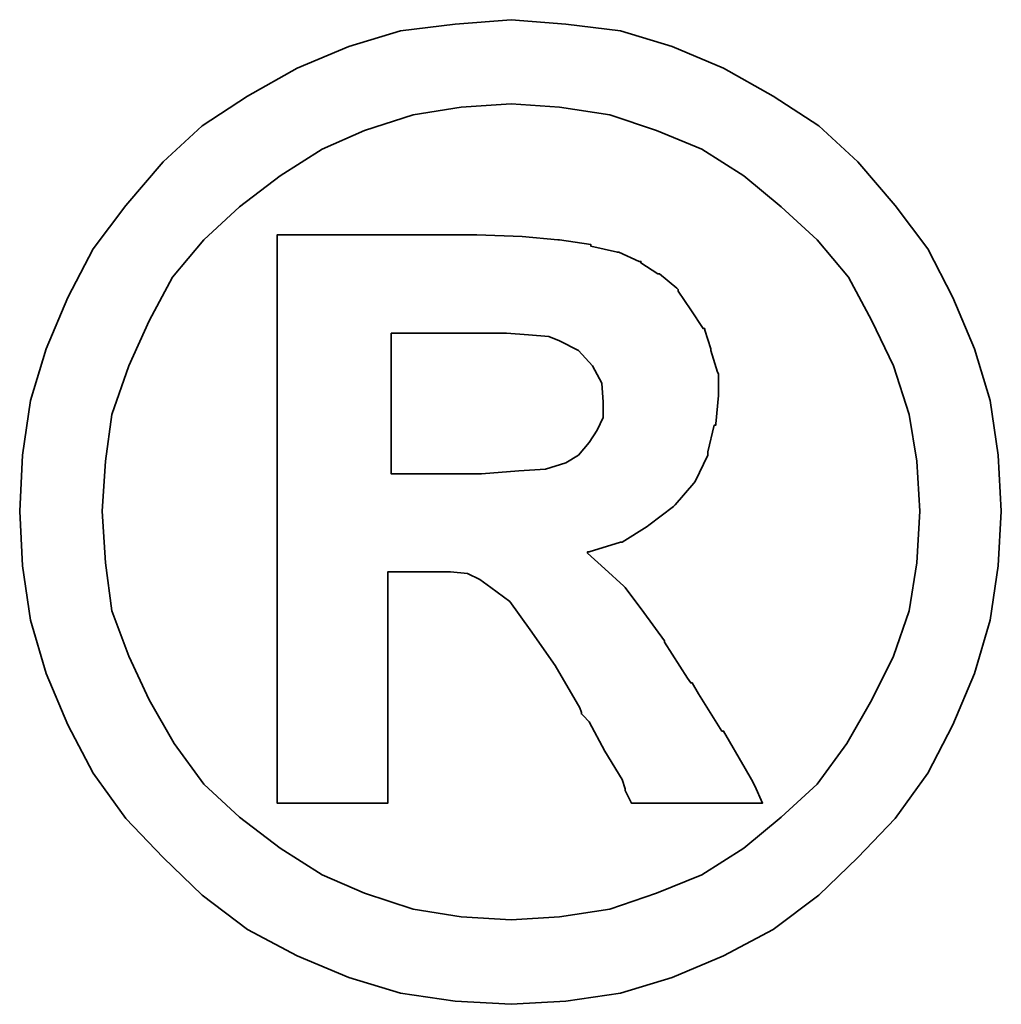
# Model space of a CAD drawing. Extents: x 46 to 555, y 175 to 372.
# Tile 48 of 49: x 378.28 to 380.05, y 278.14 to 279.92. Entities that reach past the tile are written whole.
import ezdxf

# ---------------------------------------------------------------- set-up
doc = ezdxf.new("R2010")
doc.units = 0
doc.header["$LTSCALE"] = 5
doc.header["$MEASUREMENT"] = 0
doc.layers.add('DIM', color=4, linetype='CONTINUOUS')
doc.layers.add('layer 1', color=7, linetype='CONTINUOUS')

# ---------------------------------------------------------------- blocks, each defined once
blk = doc.blocks.new('TBI MOTION logo(完整正式版)')
at = {"layer": 'layer 1', "color": 22, "lineweight": 35}
for points, knots in [([(81.20634, 4.98624), (81.20634, 4.98624), (81.18649, 5.32862), (81.18649, 5.32862), (81.18649, 5.32862), (81.18649, 5.32862), (81.13886, 5.66206), (81.13886, 5.66206), (81.13886, 5.66206), (81.13886, 5.66206), (81.04359, 5.97764), (81.04359, 5.97764), (81.04359, 5.97764), (81.04359, 5.97764), (80.91061, 6.29124), (80.91061, 6.29124), (80.91061, 6.29124), (80.91061, 6.29124), (80.75778, 6.58697), (80.75778, 6.58697), (80.75778, 6.58697), (80.75778, 6.58697), (80.5593, 6.85294), (80.5593, 6.85294), (80.5593, 6.85294), (80.5593, 6.85294), (80.33105, 7.1189), (80.33105, 7.1189), (80.33105, 7.1189), (80.33105, 7.1189), (80.09287, 7.33921), (80.09287, 7.33921), (80.09287, 7.33921), (80.09287, 7.33921), (79.815, 7.51982), (79.815, 7.51982), (79.815, 7.51982), (79.815, 7.51982), (79.51133, 7.69051), (79.51133, 7.69051), (79.51133, 7.69051), (79.51133, 7.69051), (79.19773, 7.8235), (79.19773, 7.8235), (79.19773, 7.8235), (79.19773, 7.8235), (78.88215, 7.91877), (78.88215, 7.91877), (78.88215, 7.91877), (78.88215, 7.91877), (78.54871, 7.95846), (78.54871, 7.95846), (78.54871, 7.95846), (78.54871, 7.95846), (78.21526, 7.98625), (78.21526, 7.98625), (78.21526, 7.98625), (78.21526, 7.98625), (77.87388, 7.95846), (77.87388, 7.95846), (77.87388, 7.95846), (77.87388, 7.95846), (77.54044, 7.91877), (77.54044, 7.91877), (77.54044, 7.91877), (77.54044, 7.91877), (77.22485, 7.8235), (77.22485, 7.8235), (77.22485, 7.8235), (77.22485, 7.8235), (76.91027, 7.69051), (76.91027, 7.69051), (76.91027, 7.69051), (76.91027, 7.69051), (76.6056, 7.51982), (76.6056, 7.51982), (76.6056, 7.51982), (76.6056, 7.51982), (76.32972, 7.33921), (76.32972, 7.33921), (76.32972, 7.33921), (76.32972, 7.33921), (76.09154, 7.1189), (76.09154, 7.1189), (76.09154, 7.1189), (76.09154, 7.1189), (75.86329, 6.85294), (75.86329, 6.85294), (75.86329, 6.85294), (75.86329, 6.85294), (75.66382, 6.58697), (75.66382, 6.58697), (75.66382, 6.58697), (75.66382, 6.58697), (75.51099, 6.29124), (75.51099, 6.29124), (75.51099, 6.29124), (75.51099, 6.29124), (75.37702, 5.97764), (75.37702, 5.97764), (75.37702, 5.97764), (75.37702, 5.97764), (75.28175, 5.66206), (75.28175, 5.66206), (75.28175, 5.66206), (75.28175, 5.66206), (75.23411, 5.32862), (75.23411, 5.32862), (75.23411, 5.32862), (75.23411, 5.32862), (75.21625, 4.98624), (75.21625, 4.98624), (75.21625, 4.98624), (75.21625, 4.98624), (75.23411, 4.6528), (75.23411, 4.6528), (75.23411, 4.6528), (75.23411, 4.6528), (75.28175, 4.32035), (75.28175, 4.32035), (75.28175, 4.32035), (75.28175, 4.32035), (75.37702, 3.99583), (75.37702, 3.99583), (75.37702, 3.99583), (75.37702, 3.99583), (75.51099, 3.68224), (75.51099, 3.68224), (75.51099, 3.68224), (75.51099, 3.68224), (75.66382, 3.38749), (75.66382, 3.38749), (75.66382, 3.38749), (75.66382, 3.38749), (75.86329, 3.10963), (75.86329, 3.10963), (75.86329, 3.10963), (75.86329, 3.10963), (76.09154, 2.87145), (76.09154, 2.87145), (76.09154, 2.87145), (76.09154, 2.87145), (76.32972, 2.6432), (76.32972, 2.6432), (76.32972, 2.6432), (76.32972, 2.6432), (76.6056, 2.43381), (76.6056, 2.43381), (76.6056, 2.43381), (76.6056, 2.43381), (76.91027, 2.27205), (76.91027, 2.27205), (76.91027, 2.27205), (76.91027, 2.27205), (77.22485, 2.13906), (77.22485, 2.13906), (77.22485, 2.13906), (77.22485, 2.13906), (77.54044, 2.0438), (77.54044, 2.0438), (77.54044, 2.0438), (77.54044, 2.0438), (77.87388, 1.99616), (77.87388, 1.99616), (77.87388, 1.99616), (77.87388, 1.99616), (78.21526, 1.97631), (78.21526, 1.97631), (78.21526, 1.97631), (78.21526, 1.97631), (78.54871, 1.99616), (78.54871, 1.99616), (78.54871, 1.99616), (78.54871, 1.99616), (78.88215, 2.0438), (78.88215, 2.0438), (78.88215, 2.0438), (78.88215, 2.0438), (79.19773, 2.13906), (79.19773, 2.13906), (79.19773, 2.13906), (79.19773, 2.13906), (79.51133, 2.27205), (79.51133, 2.27205), (79.51133, 2.27205), (79.51133, 2.27205), (79.815, 2.43381), (79.815, 2.43381), (79.815, 2.43381), (79.815, 2.43381), (80.09287, 2.6432), (80.09287, 2.6432), (80.09287, 2.6432), (80.09287, 2.6432), (80.33105, 2.87145), (80.33105, 2.87145), (80.33105, 2.87145), (80.33105, 2.87145), (80.5593, 3.10963), (80.5593, 3.10963), (80.5593, 3.10963), (80.5593, 3.10963), (80.75778, 3.38749), (80.75778, 3.38749), (80.75778, 3.38749), (80.75778, 3.38749), (80.91061, 3.68224), (80.91061, 3.68224), (80.91061, 3.68224), (80.91061, 3.68224), (81.04359, 3.99583), (81.04359, 3.99583), (81.04359, 3.99583), (81.04359, 3.99583), (81.13886, 4.32035), (81.13886, 4.32035), (81.13886, 4.32035), (81.13886, 4.32035), (81.18649, 4.6528), (81.18649, 4.6528), (81.18649, 4.6528), (81.18649, 4.6528), (81.20634, 4.98624), (81.20634, 4.98624)], [0, 0, 0, 0, 0.0178571, 0.0178571, 0.0178571, 0.0178571, 0.0357143, 0.0357143, 0.0357143, 0.0357143, 0.0535714, 0.0535714, 0.0535714, 0.0535714, 0.0714286, 0.0714286, 0.0714286, 0.0714286, 0.0892857, 0.0892857, 0.0892857, 0.0892857, 0.1071429, 0.1071429, 0.1071429, 0.1071429, 0.125, 0.125, 0.125, 0.125, 0.1428571, 0.1428571, 0.1428571, 0.1428571, 0.1607143, 0.1607143, 0.1607143, 0.1607143, 0.1785714, 0.1785714, 0.1785714, 0.1785714, 0.1964286, 0.1964286, 0.1964286, 0.1964286, 0.2142857, 0.2142857, 0.2142857, 0.2142857, 0.2321429, 0.2321429, 0.2321429, 0.2321429, 0.25, 0.25, 0.25, 0.25, 0.2678571, 0.2678571, 0.2678571, 0.2678571, 0.2857143, 0.2857143, 0.2857143, 0.2857143, 0.3035714, 0.3035714, 0.3035714, 0.3035714, 0.3214286, 0.3214286, 0.3214286, 0.3214286, 0.3392857, 0.3392857, 0.3392857, 0.3392857, 0.3571429, 0.3571429, 0.3571429, 0.3571429, 0.375, 0.375, 0.375, 0.375, 0.3928571, 0.3928571, 0.3928571, 0.3928571, 0.4107143, 0.4107143, 0.4107143, 0.4107143, 0.4285714, 0.4285714, 0.4285714, 0.4285714, 0.4464286, 0.4464286, 0.4464286, 0.4464286, 0.4642857, 0.4642857, 0.4642857, 0.4642857, 0.4821429, 0.4821429, 0.4821429, 0.4821429, 0.5, 0.5, 0.5, 0.5, 0.5178571, 0.5178571, 0.5178571, 0.5178571, 0.5357143, 0.5357143, 0.5357143, 0.5357143, 0.5535714, 0.5535714, 0.5535714, 0.5535714, 0.5714286, 0.5714286, 0.5714286, 0.5714286, 0.5892857, 0.5892857, 0.5892857, 0.5892857, 0.6071429, 0.6071429, 0.6071429, 0.6071429, 0.625, 0.625, 0.625, 0.625, 0.6428571, 0.6428571, 0.6428571, 0.6428571, 0.6607143, 0.6607143, 0.6607143, 0.6607143, 0.6785714, 0.6785714, 0.6785714, 0.6785714, 0.6964286, 0.6964286, 0.6964286, 0.6964286, 0.7142857, 0.7142857, 0.7142857, 0.7142857, 0.7321429, 0.7321429, 0.7321429, 0.7321429, 0.75, 0.75, 0.75, 0.75, 0.7678571, 0.7678571, 0.7678571, 0.7678571, 0.7857143, 0.7857143, 0.7857143, 0.7857143, 0.8035714, 0.8035714, 0.8035714, 0.8035714, 0.8214286, 0.8214286, 0.8214286, 0.8214286, 0.8392857, 0.8392857, 0.8392857, 0.8392857, 0.8571429, 0.8571429, 0.8571429, 0.8571429, 0.875, 0.875, 0.875, 0.875, 0.8928571, 0.8928571, 0.8928571, 0.8928571, 0.9107143, 0.9107143, 0.9107143, 0.9107143, 0.9285714, 0.9285714, 0.9285714, 0.9285714, 0.9464286, 0.9464286, 0.9464286, 0.9464286, 0.9642857, 0.9642857, 0.9642857, 0.9642857, 0.9821429, 0.9821429, 0.9821429, 0.9821429, 1, 1, 1, 1]), ([(80.71014, 4.98624), (80.71014, 4.98624), (80.69129, 5.29091), (80.69129, 5.29091), (80.69129, 5.29091), (80.69129, 5.29091), (80.64464, 5.57672), (80.64464, 5.57672), (80.64464, 5.57672), (80.64464, 5.57672), (80.54937, 5.87245), (80.54937, 5.87245), (80.54937, 5.87245), (80.54937, 5.87245), (80.41639, 6.14833), (80.41639, 6.14833), (80.41639, 6.14833), (80.41639, 6.14833), (80.27349, 6.41429), (80.27349, 6.41429), (80.27349, 6.41429), (80.27349, 6.41429), (80.08295, 6.64255), (80.08295, 6.64255), (80.08295, 6.64255), (80.08295, 6.64255), (79.86264, 6.84301), (79.86264, 6.84301), (79.86264, 6.84301), (79.86264, 6.84301), (79.63439, 7.03355), (79.63439, 7.03355), (79.63439, 7.03355), (79.63439, 7.03355), (79.37835, 7.1963), (79.37835, 7.1963), (79.37835, 7.1963), (79.37835, 7.1963), (79.10246, 7.30944), (79.10246, 7.30944), (79.10246, 7.30944), (79.10246, 7.30944), (78.81665, 7.40471), (78.81665, 7.40471), (78.81665, 7.40471), (78.81665, 7.40471), (78.511, 7.45234), (78.511, 7.45234), (78.511, 7.45234), (78.511, 7.45234), (78.21526, 7.47219), (78.21526, 7.47219), (78.21526, 7.47219), (78.21526, 7.47219), (77.9106, 7.45234), (77.9106, 7.45234), (77.9106, 7.45234), (77.9106, 7.45234), (77.61685, 7.40471), (77.61685, 7.40471), (77.61685, 7.40471), (77.61685, 7.40471), (77.32012, 7.30944), (77.32012, 7.30944), (77.32012, 7.30944), (77.32012, 7.30944), (77.06309, 7.1963), (77.06309, 7.1963), (77.06309, 7.1963), (77.06309, 7.1963), (76.80606, 7.03355), (76.80606, 7.03355), (76.80606, 7.03355), (76.80606, 7.03355), (76.55797, 6.84301), (76.55797, 6.84301), (76.55797, 6.84301), (76.55797, 6.84301), (76.34063, 6.64255), (76.34063, 6.64255), (76.34063, 6.64255), (76.34063, 6.64255), (76.1491, 6.41429), (76.1491, 6.41429), (76.1491, 6.41429), (76.1491, 6.41429), (76.0062, 6.14833), (76.0062, 6.14833), (76.0062, 6.14833), (76.0062, 6.14833), (75.88314, 5.87245), (75.88314, 5.87245), (75.88314, 5.87245), (75.88314, 5.87245), (75.77794, 5.57672), (75.77794, 5.57672), (75.77794, 5.57672), (75.77794, 5.57672), (75.73924, 5.29091), (75.73924, 5.29091), (75.73924, 5.29091), (75.73924, 5.29091), (75.72039, 4.98624), (75.72039, 4.98624), (75.72039, 4.98624), (75.72039, 4.98624), (75.73924, 4.67165), (75.73924, 4.67165), (75.73924, 4.67165), (75.73924, 4.67165), (75.77794, 4.37791), (75.77794, 4.37791), (75.77794, 4.37791), (75.77794, 4.37791), (75.88314, 4.10102), (75.88314, 4.10102), (75.88314, 4.10102), (75.88314, 4.10102), (76.0062, 3.83407), (76.0062, 3.83407), (76.0062, 3.83407), (76.0062, 3.83407), (76.15902, 3.56811), (76.15902, 3.56811), (76.15902, 3.56811), (76.15902, 3.56811), (76.34063, 3.32001), (76.34063, 3.32001), (76.34063, 3.32001), (76.34063, 3.32001), (76.55797, 3.11955), (76.55797, 3.11955), (76.55797, 3.11955), (76.55797, 3.11955), (76.80606, 2.92901), (76.80606, 2.92901), (76.80606, 2.92901), (76.80606, 2.92901), (77.06309, 2.76725), (77.06309, 2.76725), (77.06309, 2.76725), (77.06309, 2.76725), (77.32012, 2.65412), (77.32012, 2.65412), (77.32012, 2.65412), (77.32012, 2.65412), (77.61685, 2.55786), (77.61685, 2.55786), (77.61685, 2.55786), (77.61685, 2.55786), (77.9106, 2.51022), (77.9106, 2.51022), (77.9106, 2.51022), (77.9106, 2.51022), (78.21526, 2.49137), (78.21526, 2.49137), (78.21526, 2.49137), (78.21526, 2.49137), (78.511, 2.51022), (78.511, 2.51022), (78.511, 2.51022), (78.511, 2.51022), (78.81665, 2.55786), (78.81665, 2.55786), (78.81665, 2.55786), (78.81665, 2.55786), (79.10246, 2.65412), (79.10246, 2.65412), (79.10246, 2.65412), (79.10246, 2.65412), (79.37835, 2.76725), (79.37835, 2.76725), (79.37835, 2.76725), (79.37835, 2.76725), (79.63439, 2.92901), (79.63439, 2.92901), (79.63439, 2.92901), (79.63439, 2.92901), (79.86264, 3.11955), (79.86264, 3.11955), (79.86264, 3.11955), (79.86264, 3.11955), (80.08295, 3.32001), (80.08295, 3.32001), (80.08295, 3.32001), (80.08295, 3.32001), (80.26356, 3.56811), (80.26356, 3.56811), (80.26356, 3.56811), (80.26356, 3.56811), (80.41639, 3.83407), (80.41639, 3.83407), (80.41639, 3.83407), (80.41639, 3.83407), (80.54937, 4.10102), (80.54937, 4.10102), (80.54937, 4.10102), (80.54937, 4.10102), (80.64464, 4.37791), (80.64464, 4.37791), (80.64464, 4.37791), (80.64464, 4.37791), (80.69129, 4.67165), (80.69129, 4.67165), (80.69129, 4.67165), (80.69129, 4.67165), (80.71014, 4.98624), (80.71014, 4.98624)], [0, 0, 0, 0, 0.0192308, 0.0192308, 0.0192308, 0.0192308, 0.0384615, 0.0384615, 0.0384615, 0.0384615, 0.0576923, 0.0576923, 0.0576923, 0.0576923, 0.0769231, 0.0769231, 0.0769231, 0.0769231, 0.0961538, 0.0961538, 0.0961538, 0.0961538, 0.1153846, 0.1153846, 0.1153846, 0.1153846, 0.1346154, 0.1346154, 0.1346154, 0.1346154, 0.1538462, 0.1538462, 0.1538462, 0.1538462, 0.1730769, 0.1730769, 0.1730769, 0.1730769, 0.1923077, 0.1923077, 0.1923077, 0.1923077, 0.2115385, 0.2115385, 0.2115385, 0.2115385, 0.2307692, 0.2307692, 0.2307692, 0.2307692, 0.25, 0.25, 0.25, 0.25, 0.2692308, 0.2692308, 0.2692308, 0.2692308, 0.2884615, 0.2884615, 0.2884615, 0.2884615, 0.3076923, 0.3076923, 0.3076923, 0.3076923, 0.3269231, 0.3269231, 0.3269231, 0.3269231, 0.3461538, 0.3461538, 0.3461538, 0.3461538, 0.3653846, 0.3653846, 0.3653846, 0.3653846, 0.3846154, 0.3846154, 0.3846154, 0.3846154, 0.4038462, 0.4038462, 0.4038462, 0.4038462, 0.4230769, 0.4230769, 0.4230769, 0.4230769, 0.4423077, 0.4423077, 0.4423077, 0.4423077, 0.4615385, 0.4615385, 0.4615385, 0.4615385, 0.4807692, 0.4807692, 0.4807692, 0.4807692, 0.5, 0.5, 0.5, 0.5, 0.5192308, 0.5192308, 0.5192308, 0.5192308, 0.5384615, 0.5384615, 0.5384615, 0.5384615, 0.5576923, 0.5576923, 0.5576923, 0.5576923, 0.5769231, 0.5769231, 0.5769231, 0.5769231, 0.5961538, 0.5961538, 0.5961538, 0.5961538, 0.6153846, 0.6153846, 0.6153846, 0.6153846, 0.6346154, 0.6346154, 0.6346154, 0.6346154, 0.6538462, 0.6538462, 0.6538462, 0.6538462, 0.6730769, 0.6730769, 0.6730769, 0.6730769, 0.6923077, 0.6923077, 0.6923077, 0.6923077, 0.7115385, 0.7115385, 0.7115385, 0.7115385, 0.7307692, 0.7307692, 0.7307692, 0.7307692, 0.75, 0.75, 0.75, 0.75, 0.7692308, 0.7692308, 0.7692308, 0.7692308, 0.7884615, 0.7884615, 0.7884615, 0.7884615, 0.8076923, 0.8076923, 0.8076923, 0.8076923, 0.8269231, 0.8269231, 0.8269231, 0.8269231, 0.8461538, 0.8461538, 0.8461538, 0.8461538, 0.8653846, 0.8653846, 0.8653846, 0.8653846, 0.8846154, 0.8846154, 0.8846154, 0.8846154, 0.9038462, 0.9038462, 0.9038462, 0.9038462, 0.9230769, 0.9230769, 0.9230769, 0.9230769, 0.9423077, 0.9423077, 0.9423077, 0.9423077, 0.9615385, 0.9615385, 0.9615385, 0.9615385, 0.9807692, 0.9807692, 0.9807692, 0.9807692, 1, 1, 1, 1]), ([(76.78721, 3.2823), (76.78721, 3.2823), (76.78721, 3.32001), (76.78721, 3.32001), (76.78721, 3.32001), (76.78721, 3.32001), (76.78721, 3.42422), (76.78721, 3.42422), (76.78721, 3.42422), (76.78721, 3.42422), (76.78721, 3.59689), (76.78721, 3.59689), (76.78721, 3.59689), (76.78721, 3.59689), (76.78721, 3.80529), (76.78721, 3.80529), (76.78721, 3.80529), (76.78721, 3.80529), (76.78721, 4.0524), (76.78721, 4.0524), (76.78721, 4.0524), (76.78721, 4.0524), (76.78721, 4.32035), (76.78721, 4.32035), (76.78721, 4.32035), (76.78721, 4.32035), (76.78721, 4.92868), (76.78721, 4.92868), (76.78721, 4.92868), (76.78721, 4.92868), (76.78721, 5.53801), (76.78721, 5.53801), (76.78721, 5.53801), (76.78721, 5.53801), (76.78721, 5.82482), (76.78721, 5.82482), (76.78721, 5.82482), (76.78721, 5.82482), (76.78721, 6.07291), (76.78721, 6.07291), (76.78721, 6.07291), (76.78721, 6.07291), (76.78721, 6.30017), (76.78721, 6.30017), (76.78721, 6.30017), (76.78721, 6.30017), (76.78721, 6.45399), (76.78721, 6.45399), (76.78721, 6.45399), (76.78721, 6.45399), (76.78721, 6.5572), (76.78721, 6.5572), (76.78721, 6.5572), (76.78721, 6.5572), (76.78721, 6.59689), (76.78721, 6.59689), (76.78721, 6.59689), (76.78721, 6.59689), (76.78721, 6.67232), (76.78721, 6.67232), (76.78721, 6.67232), (76.78721, 6.67232), (76.8537, 6.67232), (76.8537, 6.67232), (76.8537, 6.67232), (76.8537, 6.67232), (76.87355, 6.67232), (76.87355, 6.67232), (76.87355, 6.67232), (76.87355, 6.67232), (76.91027, 6.67232), (76.91027, 6.67232), (76.91027, 6.67232), (76.91027, 6.67232), (77.04424, 6.67232), (77.04424, 6.67232), (77.04424, 6.67232), (77.04424, 6.67232), (77.22485, 6.67232), (77.22485, 6.67232), (77.22485, 6.67232), (77.22485, 6.67232), (77.43524, 6.67232), (77.43524, 6.67232), (77.43524, 6.67232), (77.43524, 6.67232), (77.65357, 6.67232), (77.65357, 6.67232), (77.65357, 6.67232), (77.65357, 6.67232), (77.82625, 6.67232), (77.82625, 6.67232), (77.82625, 6.67232), (77.82625, 6.67232), (77.94037, 6.67232), (77.94037, 6.67232), (77.94037, 6.67232), (77.94037, 6.67232), (77.97709, 6.67232), (77.97709, 6.67232), (77.97709, 6.67232), (77.97709, 6.67232), (77.99694, 6.67232), (77.99694, 6.67232), (77.99694, 6.67232), (77.99694, 6.67232), (78.00686, 6.67232), (78.00686, 6.67232), (78.00686, 6.67232), (78.00686, 6.67232), (78.28275, 6.6624), (78.28275, 6.6624), (78.28275, 6.6624), (78.28275, 6.6624), (78.50107, 6.64255), (78.50107, 6.64255), (78.50107, 6.64255), (78.50107, 6.64255), (78.511, 6.64255), (78.511, 6.64255), (78.511, 6.64255), (78.511, 6.64255), (78.70154, 6.61476), (78.70154, 6.61476), (78.70154, 6.61476), (78.70154, 6.61476), (78.70154, 6.60483), (78.70154, 6.60483), (78.70154, 6.60483), (78.70154, 6.60483), (78.86429, 6.56713), (78.86429, 6.56713), (78.86429, 6.56713), (78.86429, 6.56713), (78.87223, 6.56713), (78.87223, 6.56713), (78.87223, 6.56713), (78.87223, 6.56713), (78.99727, 6.51056), (78.99727, 6.51056), (78.99727, 6.51056), (78.99727, 6.51056), (79.00719, 6.51056), (79.00719, 6.51056), (79.00719, 6.51056), (79.00719, 6.51056), (79.00719, 6.50162), (79.00719, 6.50162), (79.00719, 6.50162), (79.00719, 6.50162), (79.1104, 6.43415), (79.1104, 6.43415), (79.1104, 6.43415), (79.1104, 6.43415), (79.12132, 6.43415), (79.12132, 6.43415), (79.12132, 6.43415), (79.12132, 6.43415), (79.22552, 6.34781), (79.22552, 6.34781), (79.22552, 6.34781), (79.22552, 6.34781), (79.23544, 6.33888), (79.23544, 6.33888), (79.23544, 6.33888), (79.23544, 6.33888), (79.23544, 6.32895), (79.23544, 6.32895), (79.23544, 6.32895), (79.23544, 6.32895), (79.31087, 6.21483), (79.31087, 6.21483), (79.31087, 6.21483), (79.31087, 6.21483), (79.38629, 6.1007), (79.38629, 6.1007), (79.38629, 6.1007), (79.38629, 6.1007), (79.3972, 6.1007), (79.3972, 6.1007), (79.3972, 6.1007), (79.3972, 6.1007), (79.3972, 6.09078), (79.3972, 6.09078), (79.3972, 6.09078), (79.3972, 6.09078), (79.43392, 5.97764), (79.43392, 5.97764), (79.43392, 5.97764), (79.43392, 5.97764), (79.43392, 5.96772), (79.43392, 5.96772), (79.43392, 5.96772), (79.43392, 5.96772), (79.47362, 5.83474), (79.47362, 5.83474), (79.47362, 5.83474), (79.47362, 5.83474), (79.48156, 5.82482), (79.48156, 5.82482), (79.48156, 5.82482), (79.48156, 5.82482), (79.48156, 5.69977), (79.48156, 5.69977), (79.48156, 5.69977), (79.48156, 5.69977), (79.48156, 5.69183), (79.48156, 5.69183), (79.48156, 5.69183), (79.48156, 5.69183), (79.4637, 5.51915), (79.4637, 5.51915), (79.4637, 5.51915), (79.4637, 5.51915), (79.4637, 5.51122), (79.4637, 5.51122), (79.4637, 5.51122), (79.4637, 5.51122), (79.45377, 5.51122), (79.45377, 5.51122), (79.45377, 5.51122), (79.45377, 5.51122), (79.41507, 5.34847), (79.41507, 5.34847), (79.41507, 5.34847), (79.41507, 5.34847), (79.41507, 5.33854), (79.41507, 5.33854), (79.41507, 5.33854), (79.41507, 5.33854), (79.41507, 5.32862), (79.41507, 5.32862), (79.41507, 5.32862), (79.41507, 5.32862), (79.33865, 5.16785), (79.33865, 5.16785), (79.33865, 5.16785), (79.33865, 5.16785), (79.33071, 5.15693), (79.33071, 5.15693), (79.33071, 5.15693), (79.33071, 5.15693), (79.2156, 5.02495), (79.2156, 5.02495), (79.2156, 5.02495), (79.2156, 5.02495), (79.20567, 5.01502), (79.20567, 5.01502), (79.20567, 5.01502), (79.20567, 5.01502), (79.05483, 4.89991), (79.05483, 4.89991), (79.05483, 4.89991), (79.05483, 4.89991), (79.04491, 4.89197), (79.04491, 4.89197), (79.04491, 4.89197), (79.04491, 4.89197), (78.89208, 4.7967), (78.89208, 4.7967), (78.89208, 4.7967), (78.89208, 4.7967), (78.88215, 4.7967), (78.88215, 4.7967), (78.88215, 4.7967), (78.88215, 4.7967), (78.69161, 4.73913), (78.69161, 4.73913), (78.69161, 4.73913), (78.69161, 4.73913), (78.68169, 4.73913), (78.68169, 4.73913), (78.68169, 4.73913), (78.68169, 4.73913), (78.68169, 4.72921), (78.68169, 4.72921), (78.68169, 4.72921), (78.68169, 4.72921), (78.78688, 4.63394), (78.78688, 4.63394), (78.78688, 4.63394), (78.78688, 4.63394), (78.902, 4.52875), (78.902, 4.52875), (78.902, 4.52875), (78.902, 4.52875), (78.91093, 4.52081), (78.91093, 4.52081), (78.91093, 4.52081), (78.91093, 4.52081), (79.02506, 4.36798), (79.02506, 4.36798), (79.02506, 4.36798), (79.02506, 4.36798), (79.1501, 4.1953), (79.1501, 4.1953), (79.1501, 4.1953), (79.1501, 4.1953), (79.1501, 4.18736), (79.1501, 4.18736), (79.1501, 4.18736), (79.1501, 4.18736), (79.29201, 3.96705), (79.29201, 3.96705), (79.29201, 3.96705), (79.29201, 3.96705), (79.31087, 3.93828), (79.31087, 3.93828), (79.31087, 3.93828), (79.31087, 3.93828), (79.32079, 3.93828), (79.32079, 3.93828), (79.32079, 3.93828), (79.32079, 3.93828), (79.3585, 3.87178), (79.3585, 3.87178), (79.3585, 3.87178), (79.3585, 3.87178), (79.50141, 3.64353), (79.50141, 3.64353), (79.50141, 3.64353), (79.50141, 3.64353), (79.51133, 3.64353), (79.51133, 3.64353), (79.51133, 3.64353), (79.51133, 3.64353), (79.64431, 3.41528), (79.64431, 3.41528), (79.64431, 3.41528), (79.64431, 3.41528), (79.68202, 3.3478), (79.68202, 3.3478), (79.68202, 3.3478), (79.68202, 3.3478), (79.70187, 3.31009), (79.70187, 3.31009), (79.70187, 3.31009), (79.70187, 3.31009), (79.7495, 3.2049), (79.7495, 3.2049), (79.7495, 3.2049), (79.7495, 3.2049), (79.64431, 3.2049), (79.64431, 3.2049), (79.64431, 3.2049), (79.64431, 3.2049), (79.62546, 3.2049), (79.62546, 3.2049), (79.62546, 3.2049), (79.62546, 3.2049), (79.53912, 3.2049), (79.53912, 3.2049), (79.53912, 3.2049), (79.53912, 3.2049), (79.31087, 3.2049), (79.31087, 3.2049), (79.31087, 3.2049), (79.31087, 3.2049), (79.08262, 3.2049), (79.08262, 3.2049), (79.08262, 3.2049), (79.08262, 3.2049), (79.00719, 3.2049), (79.00719, 3.2049), (79.00719, 3.2049), (79.00719, 3.2049), (78.98735, 3.2049), (78.98735, 3.2049), (78.98735, 3.2049), (78.98735, 3.2049), (78.94964, 3.2049), (78.94964, 3.2049), (78.94964, 3.2049), (78.94964, 3.2049), (78.92979, 3.24459), (78.92979, 3.24459), (78.92979, 3.24459), (78.92979, 3.24459), (78.91093, 3.2823), (78.91093, 3.2823), (78.91093, 3.2823), (78.91093, 3.2823), (78.91093, 3.29223), (78.91093, 3.29223), (78.91093, 3.29223), (78.91093, 3.29223), (78.89208, 3.3478), (78.89208, 3.3478), (78.89208, 3.3478), (78.89208, 3.3478), (78.78688, 3.52048), (78.78688, 3.52048), (78.78688, 3.52048), (78.78688, 3.52048), (78.69161, 3.7001), (78.69161, 3.7001), (78.69161, 3.7001), (78.69161, 3.7001), (78.6539, 3.7388), (78.6539, 3.7388), (78.6539, 3.7388), (78.6539, 3.7388), (78.64398, 3.74873), (78.64398, 3.74873), (78.64398, 3.74873), (78.64398, 3.74873), (78.64398, 3.75766), (78.64398, 3.75766), (78.64398, 3.75766), (78.64398, 3.75766), (78.63405, 3.78644), (78.63405, 3.78644), (78.63405, 3.78644), (78.63405, 3.78644), (78.48321, 4.04347), (78.48321, 4.04347), (78.48321, 4.04347), (78.48321, 4.04347), (78.33038, 4.2618), (78.33038, 4.2618), (78.33038, 4.2618), (78.33038, 4.2618), (78.20732, 4.43447), (78.20732, 4.43447), (78.20732, 4.43447), (78.20732, 4.43447), (78.09221, 4.52081), (78.09221, 4.52081), (78.09221, 4.52081), (78.09221, 4.52081), (78.02472, 4.56845), (78.02472, 4.56845), (78.02472, 4.56845), (78.02472, 4.56845), (77.9493, 4.60616), (77.9493, 4.60616), (77.9493, 4.60616), (77.9493, 4.60616), (77.8451, 4.61608), (77.8451, 4.61608), (77.8451, 4.61608), (77.8451, 4.61608), (77.71113, 4.61608), (77.71113, 4.61608), (77.71113, 4.61608), (77.71113, 4.61608), (77.69128, 4.61608), (77.69128, 4.61608), (77.69128, 4.61608), (77.69128, 4.61608), (77.67342, 4.61608), (77.67342, 4.61608), (77.67342, 4.61608), (77.67342, 4.61608), (77.5583, 4.61608), (77.5583, 4.61608), (77.5583, 4.61608), (77.5583, 4.61608), (77.46303, 4.61608), (77.46303, 4.61608), (77.46303, 4.61608), (77.46303, 4.61608), (77.46303, 4.54761), (77.46303, 4.54761), (77.46303, 4.54761), (77.46303, 4.54761), (77.46303, 4.47318), (77.46303, 4.47318), (77.46303, 4.47318), (77.46303, 4.47318), (77.46303, 4.24294), (77.46303, 4.24294), (77.46303, 4.24294), (77.46303, 4.24294), (77.46303, 3.99583), (77.46303, 3.99583), (77.46303, 3.99583), (77.46303, 3.99583), (77.46303, 3.72888), (77.46303, 3.72888), (77.46303, 3.72888), (77.46303, 3.72888), (77.46303, 3.51055), (77.46303, 3.51055), (77.46303, 3.51055), (77.46303, 3.51055), (77.46303, 3.42422), (77.46303, 3.42422), (77.46303, 3.42422), (77.46303, 3.42422), (77.46303, 3.35773), (77.46303, 3.35773), (77.46303, 3.35773), (77.46303, 3.35773), (77.46303, 3.30017), (77.46303, 3.30017), (77.46303, 3.30017), (77.46303, 3.30017), (77.46303, 3.2823), (77.46303, 3.2823), (77.46303, 3.2823), (77.46303, 3.2823), (77.46303, 3.2049), (77.46303, 3.2049), (77.46303, 3.2049), (77.46303, 3.2049), (77.39753, 3.2049), (77.39753, 3.2049), (77.39753, 3.2049), (77.39753, 3.2049), (77.37768, 3.2049), (77.37768, 3.2049), (77.37768, 3.2049), (77.37768, 3.2049), (77.32012, 3.2049), (77.32012, 3.2049), (77.32012, 3.2049), (77.32012, 3.2049), (77.12165, 3.2049), (77.12165, 3.2049), (77.12165, 3.2049), (77.12165, 3.2049), (76.94897, 3.2049), (76.94897, 3.2049), (76.94897, 3.2049), (76.94897, 3.2049), (76.8924, 3.2049), (76.8924, 3.2049), (76.8924, 3.2049), (76.8924, 3.2049), (76.8537, 3.2049), (76.8537, 3.2049), (76.8537, 3.2049), (76.8537, 3.2049), (76.78721, 3.2049), (76.78721, 3.2049), (76.78721, 3.2049), (76.78721, 3.2049), (76.78721, 3.2823), (76.78721, 3.2823)], [0, 0, 0, 0, 0.0074074, 0.0074074, 0.0074074, 0.0074074, 0.0148148, 0.0148148, 0.0148148, 0.0148148, 0.0222222, 0.0222222, 0.0222222, 0.0222222, 0.0296296, 0.0296296, 0.0296296, 0.0296296, 0.037037, 0.037037, 0.037037, 0.037037, 0.0444444, 0.0444444, 0.0444444, 0.0444444, 0.0518519, 0.0518519, 0.0518519, 0.0518519, 0.0592593, 0.0592593, 0.0592593, 0.0592593, 0.0666667, 0.0666667, 0.0666667, 0.0666667, 0.0740741, 0.0740741, 0.0740741, 0.0740741, 0.0814815, 0.0814815, 0.0814815, 0.0814815, 0.0888889, 0.0888889, 0.0888889, 0.0888889, 0.0962963, 0.0962963, 0.0962963, 0.0962963, 0.1037037, 0.1037037, 0.1037037, 0.1037037, 0.1111111, 0.1111111, 0.1111111, 0.1111111, 0.1185185, 0.1185185, 0.1185185, 0.1185185, 0.1259259, 0.1259259, 0.1259259, 0.1259259, 0.1333333, 0.1333333, 0.1333333, 0.1333333, 0.1407407, 0.1407407, 0.1407407, 0.1407407, 0.1481481, 0.1481481, 0.1481481, 0.1481481, 0.1555556, 0.1555556, 0.1555556, 0.1555556, 0.162963, 0.162963, 0.162963, 0.162963, 0.1703704, 0.1703704, 0.1703704, 0.1703704, 0.1777778, 0.1777778, 0.1777778, 0.1777778, 0.1851852, 0.1851852, 0.1851852, 0.1851852, 0.1925926, 0.1925926, 0.1925926, 0.1925926, 0.2, 0.2, 0.2, 0.2, 0.2074074, 0.2074074, 0.2074074, 0.2074074, 0.2148148, 0.2148148, 0.2148148, 0.2148148, 0.2222222, 0.2222222, 0.2222222, 0.2222222, 0.2296296, 0.2296296, 0.2296296, 0.2296296, 0.237037, 0.237037, 0.237037, 0.237037, 0.2444444, 0.2444444, 0.2444444, 0.2444444, 0.2518519, 0.2518519, 0.2518519, 0.2518519, 0.2592593, 0.2592593, 0.2592593, 0.2592593, 0.2666667, 0.2666667, 0.2666667, 0.2666667, 0.2740741, 0.2740741, 0.2740741, 0.2740741, 0.2814815, 0.2814815, 0.2814815, 0.2814815, 0.2888889, 0.2888889, 0.2888889, 0.2888889, 0.2962963, 0.2962963, 0.2962963, 0.2962963, 0.3037037, 0.3037037, 0.3037037, 0.3037037, 0.3111111, 0.3111111, 0.3111111, 0.3111111, 0.3185185, 0.3185185, 0.3185185, 0.3185185, 0.3259259, 0.3259259, 0.3259259, 0.3259259, 0.3333333, 0.3333333, 0.3333333, 0.3333333, 0.3407407, 0.3407407, 0.3407407, 0.3407407, 0.3481481, 0.3481481, 0.3481481, 0.3481481, 0.3555556, 0.3555556, 0.3555556, 0.3555556, 0.362963, 0.362963, 0.362963, 0.362963, 0.3703704, 0.3703704, 0.3703704, 0.3703704, 0.3777778, 0.3777778, 0.3777778, 0.3777778, 0.3851852, 0.3851852, 0.3851852, 0.3851852, 0.3925926, 0.3925926, 0.3925926, 0.3925926, 0.4, 0.4, 0.4, 0.4, 0.4074074, 0.4074074, 0.4074074, 0.4074074, 0.4148148, 0.4148148, 0.4148148, 0.4148148, 0.4222222, 0.4222222, 0.4222222, 0.4222222, 0.4296296, 0.4296296, 0.4296296, 0.4296296, 0.437037, 0.437037, 0.437037, 0.437037, 0.4444444, 0.4444444, 0.4444444, 0.4444444, 0.4518519, 0.4518519, 0.4518519, 0.4518519, 0.4592593, 0.4592593, 0.4592593, 0.4592593, 0.4666667, 0.4666667, 0.4666667, 0.4666667, 0.4740741, 0.4740741, 0.4740741, 0.4740741, 0.4814815, 0.4814815, 0.4814815, 0.4814815, 0.4888889, 0.4888889, 0.4888889, 0.4888889, 0.4962963, 0.4962963, 0.4962963, 0.4962963, 0.5037037, 0.5037037, 0.5037037, 0.5037037, 0.5111111, 0.5111111, 0.5111111, 0.5111111, 0.5185185, 0.5185185, 0.5185185, 0.5185185, 0.5259259, 0.5259259, 0.5259259, 0.5259259, 0.5333333, 0.5333333, 0.5333333, 0.5333333, 0.5407407, 0.5407407, 0.5407407, 0.5407407, 0.5481481, 0.5481481, 0.5481481, 0.5481481, 0.5555556, 0.5555556, 0.5555556, 0.5555556, 0.562963, 0.562963, 0.562963, 0.562963, 0.5703704, 0.5703704, 0.5703704, 0.5703704, 0.5777778, 0.5777778, 0.5777778, 0.5777778, 0.5851852, 0.5851852, 0.5851852, 0.5851852, 0.5925926, 0.5925926, 0.5925926, 0.5925926, 0.6, 0.6, 0.6, 0.6, 0.6074074, 0.6074074, 0.6074074, 0.6074074, 0.6148148, 0.6148148, 0.6148148, 0.6148148, 0.6222222, 0.6222222, 0.6222222, 0.6222222, 0.6296296, 0.6296296, 0.6296296, 0.6296296, 0.637037, 0.637037, 0.637037, 0.637037, 0.6444444, 0.6444444, 0.6444444, 0.6444444, 0.6518519, 0.6518519, 0.6518519, 0.6518519, 0.6592593, 0.6592593, 0.6592593, 0.6592593, 0.6666667, 0.6666667, 0.6666667, 0.6666667, 0.6740741, 0.6740741, 0.6740741, 0.6740741, 0.6814815, 0.6814815, 0.6814815, 0.6814815, 0.6888889, 0.6888889, 0.6888889, 0.6888889, 0.6962963, 0.6962963, 0.6962963, 0.6962963, 0.7037037, 0.7037037, 0.7037037, 0.7037037, 0.7111111, 0.7111111, 0.7111111, 0.7111111, 0.7185185, 0.7185185, 0.7185185, 0.7185185, 0.7259259, 0.7259259, 0.7259259, 0.7259259, 0.7333333, 0.7333333, 0.7333333, 0.7333333, 0.7407407, 0.7407407, 0.7407407, 0.7407407, 0.7481481, 0.7481481, 0.7481481, 0.7481481, 0.7555556, 0.7555556, 0.7555556, 0.7555556, 0.762963, 0.762963, 0.762963, 0.762963, 0.7703704, 0.7703704, 0.7703704, 0.7703704, 0.7777778, 0.7777778, 0.7777778, 0.7777778, 0.7851852, 0.7851852, 0.7851852, 0.7851852, 0.7925926, 0.7925926, 0.7925926, 0.7925926, 0.8, 0.8, 0.8, 0.8, 0.8074074, 0.8074074, 0.8074074, 0.8074074, 0.8148148, 0.8148148, 0.8148148, 0.8148148, 0.8222222, 0.8222222, 0.8222222, 0.8222222, 0.8296296, 0.8296296, 0.8296296, 0.8296296, 0.837037, 0.837037, 0.837037, 0.837037, 0.8444444, 0.8444444, 0.8444444, 0.8444444, 0.8518519, 0.8518519, 0.8518519, 0.8518519, 0.8592593, 0.8592593, 0.8592593, 0.8592593, 0.8666667, 0.8666667, 0.8666667, 0.8666667, 0.8740741, 0.8740741, 0.8740741, 0.8740741, 0.8814815, 0.8814815, 0.8814815, 0.8814815, 0.8888889, 0.8888889, 0.8888889, 0.8888889, 0.8962963, 0.8962963, 0.8962963, 0.8962963, 0.9037037, 0.9037037, 0.9037037, 0.9037037, 0.9111111, 0.9111111, 0.9111111, 0.9111111, 0.9185185, 0.9185185, 0.9185185, 0.9185185, 0.9259259, 0.9259259, 0.9259259, 0.9259259, 0.9333333, 0.9333333, 0.9333333, 0.9333333, 0.9407407, 0.9407407, 0.9407407, 0.9407407, 0.9481481, 0.9481481, 0.9481481, 0.9481481, 0.9555556, 0.9555556, 0.9555556, 0.9555556, 0.962963, 0.962963, 0.962963, 0.962963, 0.9703704, 0.9703704, 0.9703704, 0.9703704, 0.9777778, 0.9777778, 0.9777778, 0.9777778, 0.9851852, 0.9851852, 0.9851852, 0.9851852, 0.9925926, 0.9925926, 0.9925926, 0.9925926, 1, 1, 1, 1]), ([(77.48288, 6.07291), (77.48288, 6.07291), (77.48288, 5.99551), (77.48288, 5.99551), (77.48288, 5.99551), (77.48288, 5.99551), (77.48288, 5.82482), (77.48288, 5.82482), (77.48288, 5.82482), (77.48288, 5.82482), (77.48288, 5.63328), (77.48288, 5.63328), (77.48288, 5.63328), (77.48288, 5.63328), (77.48288, 5.46358), (77.48288, 5.46358), (77.48288, 5.46358), (77.48288, 5.46358), (77.48288, 5.29091), (77.48288, 5.29091), (77.48288, 5.29091), (77.48288, 5.29091), (77.48288, 5.21449), (77.48288, 5.21449), (77.48288, 5.21449), (77.48288, 5.21449), (77.50074, 5.21449), (77.50074, 5.21449), (77.50074, 5.21449), (77.50074, 5.21449), (77.71113, 5.21449), (77.71113, 5.21449), (77.71113, 5.21449), (77.71113, 5.21449), (77.94037, 5.21449), (77.94037, 5.21449), (77.94037, 5.21449), (77.94037, 5.21449), (78.01579, 5.21449), (78.01579, 5.21449), (78.01579, 5.21449), (78.01579, 5.21449), (78.03465, 5.21449), (78.03465, 5.21449), (78.03465, 5.21449), (78.03465, 5.21449), (78.2629, 5.23335), (78.2629, 5.23335), (78.2629, 5.23335), (78.2629, 5.23335), (78.42565, 5.24327), (78.42565, 5.24327), (78.42565, 5.24327), (78.42565, 5.24327), (78.54871, 5.28098), (78.54871, 5.28098), (78.54871, 5.28098), (78.54871, 5.28098), (78.62611, 5.32862), (78.62611, 5.32862), (78.62611, 5.32862), (78.62611, 5.32862), (78.69161, 5.40503), (78.69161, 5.40503), (78.69161, 5.40503), (78.69161, 5.40503), (78.73925, 5.48145), (78.73925, 5.48145), (78.73925, 5.48145), (78.73925, 5.48145), (78.77696, 5.55885), (78.77696, 5.55885), (78.77696, 5.55885), (78.77696, 5.55885), (78.77696, 5.65214), (78.77696, 5.65214), (78.77696, 5.65214), (78.77696, 5.65214), (78.76902, 5.76726), (78.76902, 5.76726), (78.76902, 5.76726), (78.76902, 5.76726), (78.71146, 5.87245), (78.71146, 5.87245), (78.71146, 5.87245), (78.71146, 5.87245), (78.62611, 5.96772), (78.62611, 5.96772), (78.62611, 5.96772), (78.62611, 5.96772), (78.511, 6.02528), (78.511, 6.02528), (78.511, 6.02528), (78.511, 6.02528), (78.44451, 6.05306), (78.44451, 6.05306), (78.44451, 6.05306), (78.44451, 6.05306), (78.32046, 6.06299), (78.32046, 6.06299), (78.32046, 6.06299), (78.32046, 6.06299), (78.18748, 6.07291), (78.18748, 6.07291), (78.18748, 6.07291), (78.18748, 6.07291), (77.99694, 6.07291), (77.99694, 6.07291), (77.99694, 6.07291), (77.99694, 6.07291), (77.97709, 6.07291), (77.97709, 6.07291), (77.97709, 6.07291), (77.97709, 6.07291), (77.90167, 6.07291), (77.90167, 6.07291), (77.90167, 6.07291), (77.90167, 6.07291), (77.69128, 6.07291), (77.69128, 6.07291), (77.69128, 6.07291), (77.69128, 6.07291), (77.50074, 6.07291), (77.50074, 6.07291), (77.50074, 6.07291), (77.50074, 6.07291), (77.48288, 6.07291), (77.48288, 6.07291)], [0, 0, 0, 0, 0.03125, 0.03125, 0.03125, 0.03125, 0.0625, 0.0625, 0.0625, 0.0625, 0.09375, 0.09375, 0.09375, 0.09375, 0.125, 0.125, 0.125, 0.125, 0.15625, 0.15625, 0.15625, 0.15625, 0.1875, 0.1875, 0.1875, 0.1875, 0.21875, 0.21875, 0.21875, 0.21875, 0.25, 0.25, 0.25, 0.25, 0.28125, 0.28125, 0.28125, 0.28125, 0.3125, 0.3125, 0.3125, 0.3125, 0.34375, 0.34375, 0.34375, 0.34375, 0.375, 0.375, 0.375, 0.375, 0.40625, 0.40625, 0.40625, 0.40625, 0.4375, 0.4375, 0.4375, 0.4375, 0.46875, 0.46875, 0.46875, 0.46875, 0.5, 0.5, 0.5, 0.5, 0.53125, 0.53125, 0.53125, 0.53125, 0.5625, 0.5625, 0.5625, 0.5625, 0.59375, 0.59375, 0.59375, 0.59375, 0.625, 0.625, 0.625, 0.625, 0.65625, 0.65625, 0.65625, 0.65625, 0.6875, 0.6875, 0.6875, 0.6875, 0.71875, 0.71875, 0.71875, 0.71875, 0.75, 0.75, 0.75, 0.75, 0.78125, 0.78125, 0.78125, 0.78125, 0.8125, 0.8125, 0.8125, 0.8125, 0.84375, 0.84375, 0.84375, 0.84375, 0.875, 0.875, 0.875, 0.875, 0.90625, 0.90625, 0.90625, 0.90625, 0.9375, 0.9375, 0.9375, 0.9375, 0.96875, 0.96875, 0.96875, 0.96875, 1, 1, 1, 1])]:
    blk.add_open_spline(points, degree=3, knots=knots, dxfattribs=at)

msp = doc.modelspace()

# ---------------------------------------------------------------- block references
at = {"layer": 'DIM', "color": 7, "xscale": 0.2956124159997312, "yscale": 0.2956124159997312, "zscale": 0.2956124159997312}
msp.add_blockref('TBI MOTION logo(完整正式版)', (356.0406, 277.5575), dxfattribs=at)

doc.saveas('drawing.dxf')
